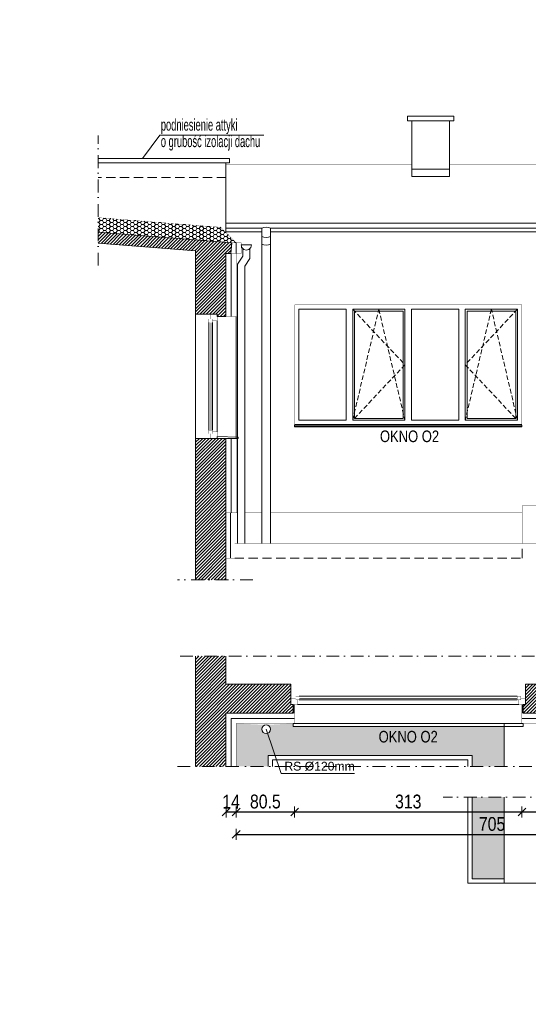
# Model space of a CAD drawing. Header units: millimetres. Extents: x 18880 to 99371, y -5529 to 27899.
# Tile 10 of 158: x 19154 to 19855, y 3558 to 4914. Entities that reach past the tile are written whole.
import ezdxf

# ---------------------------------------------------------------- set-up
doc = ezdxf.new("R2010")
doc.units = ezdxf.units.MM
doc.set_wipeout_variables(frame=1)
doc.linetypes.add('DASHED', pattern=[19.05, 12.7, -6.35])
doc.linetypes.add('Kropki i Kreski', pattern=[335.138881, 176.388884, -88.194442, 0, -70.555556])
for name, color, linetype, lineweight in [('AA_HATCH', 252, 'Continuous', 0), ('AA_IZOLACJA', 251, 'Continuous', 0), ('AA_OPIS', 2, 'Continuous', 0), ('AA_WIDOK', 254, 'Continuous', 0), ('AP wymiary', 40, 'Continuous', 0), ('K_SCIANY', 90, 'Continuous', 20)]:
    doc.layers.add(name, color=color, linetype=linetype, lineweight=lineweight)
doc.layers.add('Okna ArchiCADa', color=7, linetype='Continuous')
doc.styles.add('1', font='ARIALN.TTF')
doc.styles.add('ARIAL', font='arial.ttf')
doc.styles.add('DIM07', font='romans.shx', dxfattribs={"width": 0.7})
doc.linetypes.add('STYROPIAN', pattern='A,0.000141,[1,styropian.shx,S=1,R=0,X=0,Y=0],-14.102004', length=14.102145)
doc.dimstyles.new('1_50', dxfattribs={"dimscale": 10, "dimtxt": 1.9, "dimasz": 0.005, "dimexe": 0, "dimexo": 0, "dimgap": 0.45, "dimtad": 1, "dimdec": 4, "dimrnd": 0.5, "dimdsep": 46, "dimtxsty": '1', "dimblk1": 'DIM01', "dimblk2": 'DIM01', "dimsah": 1, "dimcen": 2, "dimdle": 25, "dimse1": 1, "dimse2": 1, "dimclrd": 1, "dimclrt": 2, "dimadec": 0, "dimazin": 0, "dimtfac": 0.66665, "dimtdec": 4, "dimtix": 1, "dimtmove": 0, "dimatfit": 3, "dimldrblk": 'DIM01', "dimfxl": 0, "dimtolj": 1, "dimtzin": 0, "dimarcsym": 0})

# ---------------------------------------------------------------- blocks, each defined once
blk = doc.blocks.new('okno o1a')
at = {"layer": 'AA_OPIS', "linetype": 'DASHED', "ltscale": 0.5}
for points in [[(80, -6), (152, -82.5), (80, -159), (116, -6), (152, -159)], [(307, -6), (235, -82.5), (307, -159), (271, -6), (235, -159)]]:
    blk.add_lwpolyline(points, dxfattribs=at)
at = {"layer": 'AA_WIDOK', "color": 255, "const_width": 0.3}
for points in [[(0, -165.6), (0, 0)], [(0, 0), (313, 0)], [(313, 0), (313, -165.6)]]:
    blk.add_lwpolyline(points, dxfattribs=at)
at = {"layer": 'AA_WIDOK'}
for points in [[(6, -159), (6, -6)], [(6, -6), (71, -6)], [(71, -6), (71, -159)], [(80, -159), (80, -6)], [(80, -6), (152, -6)], [(82.5, -156.5), (82.5, -8.5)], [(82.5, -8.5), (149.5, -8.5)], [(149.5, -8.5), (149.5, -156.5)], [(152, -6), (152, -159)], [(161, -159), (161, -6)], [(161, -6), (226, -6)], [(226, -6), (226, -159)], [(235, -159), (235, -6)], [(235, -6), (307, -6)], [(237.5, -156.5), (237.5, -8.5)], [(237.5, -8.5), (304.5, -8.5)], [(304.5, -8.5), (304.5, -156.5)], [(307, -6), (307, -159)], [(71, -159), (6, -159)], [(152, -159), (80, -159)], [(149.5, -156.5), (82.5, -156.5)], [(226, -159), (161, -159)], [(307, -159), (235, -159)], [(304.5, -156.5), (237.5, -156.5)]]:
    blk.add_lwpolyline(points, dxfattribs=at)
at = {"layer": 'AA_WIDOK', "color": 4}
for points in [[(313, -165), (0, -165)], [(0, -165.6), (0, -165.8)], [(0, -165.8), (313, -165.8)], [(0, -167.5), (0, -165.8)], [(0, -167.5), (313, -167.5)], [(0, -168), (0, -167.5)], [(0, -168), (313, -168)], [(313, -165.8), (313, -165.6)], [(313, -167.5), (313, -165.8)], [(313, -168), (313, -167.5)]]:
    blk.add_lwpolyline(points, dxfattribs=at)
at = {"layer": 'AA_OPIS', "insert": (158.3, -173.1), "char_height": 16, "width": 300, "attachment_point": 2, "style": 'ARIAL'}
blk.add_mtext('{\\W0.8;OKNO O2}', dxfattribs=at)
blk = doc.blocks.new('O1 rozwierane 12_80')
at = {"layer": 'AA_WIDOK', "color": 4}
blk.add_lwpolyline([(1585, 260), (1585, 300), (-1585, 300), (-1585, 260)], dxfattribs=at)
at = {"layer": 'AA_WIDOK', "linetype": 'DASHED', "ltscale": 0.5}
blk.add_lwpolyline([(1585, 260), (-1585, 260)], dxfattribs=at)
at = {"layer": 'AA_WIDOK', "color": 4, "const_width": 3}
for points in [[(-1615, -90), (-1615, 0)], [(1615, 0), (1615, -90)]]:
    blk.add_lwpolyline(points, dxfattribs=at)
at = {"color": 4}
blk.add_wipeout([(-1500, -115), (-1500, -65), (-1525, -65), (-1525, 0), (1525, 0), (1525, -65), (1500, -65), (1500, -115)], dxfattribs=at).dxf.layer = 'AA_WIDOK'
at = {"layer": 'AA_IZOLACJA', "linetype": 'STYROPIAN', "ltscale": 0.2}
for points in [[(-1575, 120), (-1575, 0)], [(1575, 120), (1575, 0)]]:
    blk.add_lwpolyline(points, dxfattribs=at)
at = {"layer": 'AA_WIDOK', "const_width": 3}
for points in [[(-1565, 260), (-1565, 0)], [(1565, 260), (1565, 0)]]:
    blk.add_lwpolyline(points, dxfattribs=at)
at = {"layer": 'AA_WIDOK', "color": 4, "const_width": 3}
for points in [[(-1615, 0), (-1525, 0)], [(-1525, 0), (-1525, -65)], [(1525, -65), (1525, 0)], [(1525, 0), (1615, 0)], [(-1550, -90), (-1615, -90)], [(-1525, -65), (-1550, -65)], [(-1550, -65), (-1550, -90)], [(-1550, -65), (-1500, -65)], [(-1550, -115), (-1550, -65)], [(-1500, -115), (-1550, -115)], [(-1500, -65), (-1500, -115)], [(1500, -80), (-1500, -80)], [(1500, -90), (-1500, -90)], [(1500, -100), (-1500, -100)], [(1500, -115), (1500, -65)], [(1500, -65), (1550, -65)], [(1550, -115), (1500, -115)], [(1550, -65), (1525, -65)], [(1550, -90), (1550, -65)], [(1550, -65), (1550, -115)], [(1615, -90), (1550, -90)]]:
    blk.add_lwpolyline(points, dxfattribs=at)
at = {"layer": 'AA_WIDOK', "color": 4}
for points in [[(-1525, 0), (1525, 0)], [(1500, -65), (-1500, -65)], [(1500, -115), (-1500, -115)], [(1500, -115), (-1500, -115)]]:
    blk.add_lwpolyline(points, dxfattribs=at)
blk = doc.blocks.new('DIM01')
at = {"color": 2}
blk.add_line((-106, -106), (106, 106), dxfattribs=at)
blk.add_line((0, -150), (0, 150))
blk = doc.blocks.new('*D761')
at = {"layer": 'AP wymiary', "color": 1, "lineweight": -2, "transparency": 16777216}
blk.add_line((19159.8, 8134.4), (20430.7, 8134.4), dxfattribs=at)
at = {"layer": 'Defpoints', "color": 0, "transparency": 16777216}
for p in [(20430.7, 8257.9), (20430.7, 8134.4), (19159.7, 0)]:
    blk.add_point(p, dxfattribs=at)
at = {"layer": 'AP wymiary', "color": 1, "lineweight": -2, "transparency": 16777216, "xscale": 0.05, "yscale": 0.05, "zscale": 0.05, "rotation": 180}
blk.add_blockref('DIM01', (19159.7, 8134.4), dxfattribs=at)
at = {"layer": 'AP wymiary', "color": 1, "lineweight": -2, "transparency": 16777216, "xscale": 0.05, "yscale": 0.05, "zscale": 0.05}
blk.add_blockref('DIM01', (20430.7, 8134.4), dxfattribs=at)
at = {"layer": 'AP wymiary', "color": 2, "transparency": 16777216, "insert": (19795.2, 8148.4), "char_height": 19, "attachment_point": 5, "style": '1'}
blk.add_mtext('\\A1;1271', dxfattribs=at)
blk = doc.blocks.new('*D839')
at = {"layer": 'AP wymiary', "color": 1, "lineweight": -2, "transparency": 16777216}
for p, q in [((19438.5, 3822.7), (19438.5, 3822.7)), ((19438.6, 3822.7), (19452.6, 3822.7)), ((19452.6, 3822.7), (19452.7, 3822.7))]:
    blk.add_line(p, q, dxfattribs=at)
at = {"layer": 'Defpoints', "color": 0, "transparency": 16777216}
for p in [(19438.6, 3958.6), (19452.6, 3944.6), (19452.6, 3822.7)]:
    blk.add_point(p, dxfattribs=at)
at = {"layer": 'AP wymiary', "color": 1, "lineweight": -2, "transparency": 16777216, "xscale": 0.05, "yscale": 0.05, "zscale": 0.05}
blk.add_blockref('DIM01', (19438.6, 3822.7), dxfattribs=at)
at = {"layer": 'AP wymiary', "color": 1, "lineweight": -2, "transparency": 16777216, "xscale": 0.05, "yscale": 0.05, "zscale": 0.05, "rotation": 180}
blk.add_blockref('DIM01', (19452.6, 3822.7), dxfattribs=at)
at = {"layer": 'AP wymiary', "color": 2, "transparency": 16777216, "insert": (19445.6, 3836.8), "char_height": 19, "attachment_point": 5, "style": '1'}
blk.add_mtext('\\A1;14', dxfattribs=at)
blk = doc.blocks.new('*D840')
at = {"layer": 'AP wymiary', "color": 1, "lineweight": -2, "transparency": 16777216}
blk.add_line((19452.6, 3822.7), (19533, 3822.7), dxfattribs=at)
at = {"layer": 'Defpoints', "color": 0, "transparency": 16777216}
for p in [(19533.1, 3951.6), (19452.6, 3944.6), (19533.1, 3822.7)]:
    blk.add_point(p, dxfattribs=at)
at = {"layer": 'AP wymiary', "color": 1, "lineweight": -2, "transparency": 16777216, "xscale": 0.05, "yscale": 0.05, "zscale": 0.05, "rotation": 180}
blk.add_blockref('DIM01', (19452.6, 3822.7), dxfattribs=at)
at = {"layer": 'AP wymiary', "color": 1, "lineweight": -2, "transparency": 16777216, "xscale": 0.05, "yscale": 0.05, "zscale": 0.05}
blk.add_blockref('DIM01', (19533.1, 3822.7), dxfattribs=at)
at = {"layer": 'AP wymiary', "color": 2, "transparency": 16777216, "insert": (19492.8, 3836.9), "char_height": 19, "attachment_point": 5, "style": '1'}
blk.add_mtext('\\A1;80.5', dxfattribs=at)
blk = doc.blocks.new('*D841')
at = {"layer": 'AP wymiary', "color": 1, "lineweight": -2, "transparency": 16777216}
blk.add_line((19533.1, 3822.7), (19846, 3822.7), dxfattribs=at)
at = {"layer": 'Defpoints', "color": 0, "transparency": 16777216}
for p in [(19533.1, 3951.6), (19846.1, 3951.6), (19846.1, 3822.7)]:
    blk.add_point(p, dxfattribs=at)
at = {"layer": 'AP wymiary', "color": 1, "lineweight": -2, "transparency": 16777216, "xscale": 0.05, "yscale": 0.05, "zscale": 0.05, "rotation": 180}
blk.add_blockref('DIM01', (19533.1, 3822.7), dxfattribs=at)
at = {"layer": 'AP wymiary', "color": 1, "lineweight": -2, "transparency": 16777216, "xscale": 0.05, "yscale": 0.05, "zscale": 0.05}
blk.add_blockref('DIM01', (19846.1, 3822.7), dxfattribs=at)
at = {"layer": 'AP wymiary', "color": 2, "transparency": 16777216, "insert": (19689.6, 3836.9), "char_height": 19, "attachment_point": 5, "style": '1'}
blk.add_mtext('\\A1;313', dxfattribs=at)
blk = doc.blocks.new('*D842')
at = {"layer": 'AP wymiary', "color": 1, "lineweight": -2, "transparency": 16777216}
blk.add_line((19846.1, 3822.7), (19986.5, 3822.7), dxfattribs=at)
at = {"layer": 'Defpoints', "color": 0, "transparency": 16777216}
for p in [(19846.1, 3951.6), (19986.6, 3951.6), (19986.6, 3822.7)]:
    blk.add_point(p, dxfattribs=at)
at = {"layer": 'AP wymiary', "color": 1, "lineweight": -2, "transparency": 16777216, "xscale": 0.05, "yscale": 0.05, "zscale": 0.05, "rotation": 180}
blk.add_blockref('DIM01', (19846.1, 3822.7), dxfattribs=at)
at = {"layer": 'AP wymiary', "color": 1, "lineweight": -2, "transparency": 16777216, "xscale": 0.05, "yscale": 0.05, "zscale": 0.05}
blk.add_blockref('DIM01', (19986.6, 3822.7), dxfattribs=at)
at = {"layer": 'AP wymiary', "color": 2, "transparency": 16777216, "insert": (19916.3, 3836.9), "char_height": 19, "attachment_point": 5, "style": '1'}
blk.add_mtext('\\A1;140.5', dxfattribs=at)
blk = doc.blocks.new('*D645')
at = {"layer": 'AP wymiary', "color": 1, "lineweight": -2, "transparency": 16777216}
blk.add_line((19452.6, 3791.8), (20157.5, 3791.8), dxfattribs=at)
at = {"layer": 'Defpoints', "color": 0, "transparency": 16777216}
for p in [(19452.6, 3944.6), (20157.6, 3944.6), (20157.6, 3791.8)]:
    blk.add_point(p, dxfattribs=at)
at = {"layer": 'AP wymiary', "color": 1, "lineweight": -2, "transparency": 16777216, "xscale": 0.05, "yscale": 0.05, "zscale": 0.05, "rotation": 180}
blk.add_blockref('DIM01', (19452.6, 3791.8), dxfattribs=at)
at = {"layer": 'AP wymiary', "color": 1, "lineweight": -2, "transparency": 16777216, "xscale": 0.05, "yscale": 0.05, "zscale": 0.05}
blk.add_blockref('DIM01', (20157.6, 3791.8), dxfattribs=at)
at = {"layer": 'AP wymiary', "color": 2, "transparency": 16777216, "insert": (19805.1, 3806), "char_height": 19, "attachment_point": 5, "style": '1'}
blk.add_mtext('\\A1;705', dxfattribs=at)

msp = doc.modelspace()

# ---------------------------------------------------------------- hatches: boundary and pattern name
at = {"layer": 'AA_HATCH'}
h = msp.add_hatch(dxfattribs=at)
h.set_pattern_fill('HONEY', color=256)
h.set_pattern_definition([(0, (-9705.134, -4175.221), (4.7625, 2.74963064), [3.175, -6.35]), (120, (-9705.134, -4175.221), (-4.7625, 2.74963066), [3.175, -6.35]), (60, (-9705.134, -4175.221), (1e-08, 5.4992613), [-6.35, 3.175])])
h.paths.add_polyline_path([(19262.59216, 4641.45797), (19431.32969, 4628.17907), (19452.57638, 4606.93238), (19446.57638, 4606.93238), (19262.59216, 4621.41112)])
h = msp.add_hatch(dxfattribs=at)
h.set_pattern_fill('ANSI31', color=256)
h.set_pattern_definition([(45, (-2e-11, 179.3366), (-2.24506403, 2.24506403), [])])
h.paths.add_polyline_path([(19438.57638, 4592.26947), (19445.3802, 4591.96516), (19446.57638, 4606.91739), (19262.59216, 4621.39613), (19262.59216, 4606.34821), (19396.57638, 4595.62947), (19396.57638, 4508.32208), (19426.57638, 4508.32208), (19426.57638, 4505.32208), (19438.57638, 4505.32208)])
h.paths.add_polyline_path([(19438.57638, 4337.32208), (19396.57638, 4337.32208), (19396.57638, 4142.32208), (19438.57638, 4142.32208)])
h = msp.add_hatch(dxfattribs=at)
h.set_pattern_fill('ANSI31', color=256)
h.set_pattern_definition([(45, (0, -349.0947), (-2.24506403, 2.24506403), [])])
h.paths.add_polyline_path([(19528.07638, 3979.56948), (19528.07638, 3998.56948), (19438.57638, 3998.56948), (19438.57638, 4037.19794), (19396.57638, 4037.19794), (19396.57638, 3885.38891), (19438.57638, 3885.38891), (19438.57638, 3958.56948), (19531.07638, 3958.56948), (19531.07638, 3970.56948), (19528.07638, 3970.56948)])
h.paths.add_polyline_path([(19981.57638, 3979.56948), (19981.57638, 3998.56948), (19948.57638, 3998.56948), (19948.57638, 4037.19794), (19938.57638, 4037.19794), (19938.57638, 3998.56948), (19851.07638, 3998.56948), (19851.07638, 3979.56948), (19851.07638, 3970.56948), (19848.07638, 3970.56948), (19848.07638, 3958.56948), (19984.57638, 3958.56948), (19984.57638, 3970.56948), (19981.57638, 3970.56948)])
h.paths.add_polyline_path([(20196.57638, 3984.56948), (20233.25408, 3984.56948), (20233.25408, 3994.56948), (20196.57638, 3994.56948), (20196.57638, 4037.19794), (20171.57638, 4037.19794), (20171.57638, 3998.56948), (20131.57638, 3998.56948), (20131.57638, 3979.56948), (20131.57638, 3970.56948), (20128.57638, 3970.56948), (20128.57638, 3958.56948), (20171.57638, 3958.56948), (20171.57638, 3885.38891), (20196.57638, 3885.38891)])

# ---------------------------------------------------------------- linework, layer by layer
for points in [[(19496.57638, 3885.38891), (19496.57638, 3900.56948), (19777.57638, 3900.56948), (19777.57638, 3885.38891)], [(19502.57638, 3885.38891), (19502.57638, 3894.56948), (19771.57638, 3894.56948), (19771.57638, 3885.38891)], [(19771.57638, 3843.23526), (19771.57638, 3724.32547), (19821.57638, 3724.32547)], [(19777.57638, 3843.23526), (19777.57638, 3730.32547), (19821.57638, 3730.32547)]]:
    msp.add_lwpolyline(points, dxfattribs=at)
at = {"layer": 'AA_IZOLACJA', "linetype": 'STYROPIAN'}
msp.add_lwpolyline([(19452.3802, 4591.9744), (19452.3802, 4606.93238)], dxfattribs=at)
at = {"layer": 'AA_IZOLACJA', "linetype": 'STYROPIAN', "ltscale": 1.4}
for points in [[(19445.57638, 4505.32208), (19445.57638, 4591.96516)], [(19445.57638, 4234.82208), (19445.57638, 4337.32208)], [(19445.57638, 3885.38891), (19445.57638, 3951.56948), (19533.07638, 3951.56948)], [(19846.07638, 3951.56948), (19986.57638, 3951.56948)]]:
    msp.add_lwpolyline(points, dxfattribs=at)
at = {"layer": 'AA_IZOLACJA', "linetype": 'STYROPIAN', "ltscale": 1.2}
msp.add_lwpolyline([(19444.57638, 4172.32208), (19444.57638, 4234.82208)], dxfattribs=at)
at = {"layer": 'AA_OPIS', "linetype": 'Kropki i Kreski', "ltscale": 0.1}
for points in [[(19262.59216, 4575.35947), (19262.59216, 4754.6257)], [(19475.57638, 4142.32208), (19371.57638, 4142.32208)], [(21721.6832, 3641.29592), (21901.63166, 3641.29592), (21901.63166, 3843.23526), (19737.6136, 3843.23526)]]:
    msp.add_lwpolyline(points, dxfattribs=at)
at = {"layer": 'AA_OPIS'}
msp.add_lwpolyline([(19323.51371, 4722.88446), (19347.67279, 4755.34742), (19490.92754, 4755.34742)], dxfattribs=at)
at = {"layer": 'AA_WIDOK'}
for p, q in [((19821.57638, 3885.38891), (19821.57638, 3944.56948)), ((19821.57638, 3724.32547), (19821.57638, 3843.23526)), ((19871.57638, 3724.32547), (19821.57638, 3724.32547))]:
    msp.add_line(p, q, dxfattribs=at)
msp.add_lwpolyline([(19688.57638, 4775.10185), (19688.57638, 4781.10185), (19752.57638, 4781.10185), (19752.57638, 4775.10185)], close=True, dxfattribs=at)
for points in [[(19694.57638, 4775.10185), (19694.57638, 4698.25504)], [(19746.57638, 4775.10185), (19746.57638, 4698.25504)], [(19438.57638, 4716.88446), (19438.57638, 4637.19645)], [(19746.57638, 4708.25504), (19694.57638, 4708.25504)], [(19746.57638, 4698.25504), (19694.57638, 4698.25504)], [(19438.57638, 4637.19645), (19438.57638, 4636.89645)], [(19438.57638, 4633.88446), (19438.57638, 4636.89645)], [(19438.57638, 4630.38446), (19438.57638, 4633.88446)], [(19438.57638, 4627.82228), (19438.57638, 4630.38446)], [(19438.57638, 4626.88446), (19438.57638, 4627.82228)], [(19438.57638, 4621.92337), (19438.57638, 4626.88446)], [(19438.57638, 4621.92337), (19487.90845, 4621.92337)], [(19499.90845, 4621.92337), (20157.57638, 4621.92337)], [(19396.57638, 4508.32208), (19396.57638, 4337.32208)], [(19452.57638, 4505.32208), (19452.57638, 4337.32208)]]:
    msp.add_lwpolyline(points, dxfattribs=at)
at = {"layer": 'AA_WIDOK', "color": 4}
for points in [[(19262.59216, 4722.88446), (19443.57638, 4722.88446)], [(19443.57638, 4716.88446), (19443.57638, 4722.88446)], [(19262.59216, 4716.88446), (19443.57638, 4716.88446)], [(20171.57638, 4633.88446), (19438.57638, 4633.88446)], [(19438.57638, 4626.88446), (19487.90845, 4626.88446)], [(19487.90845, 4626.88446), (19487.90845, 4192.32208)], [(19499.90845, 4626.88446), (19499.90845, 4192.32208)], [(20171.57638, 4626.88446), (19499.90845, 4626.88446)], [(19459.57638, 4603.88446), (19460.5142, 4600.38446)], [(19466.57638, 4603.88446), (19459.57638, 4603.88446)], [(19460.5142, 4600.38446), (19463.07638, 4597.82228)], [(19461.60919, 4599.28947), (19461.60919, 4588.34951)], [(19473.57638, 4603.88446), (19466.57638, 4603.88446)], [(19470.07638, 4597.82228), (19472.63856, 4600.38446)], [(19471.60919, 4599.35509), (19471.60919, 4585.41941)], [(19472.63856, 4600.38446), (19473.57638, 4603.88446)], [(19461.60919, 4588.34951), (19454.57638, 4577.37884), (19454.57638, 4192.32208)], [(19463.07638, 4597.82228), (19466.57638, 4596.88446)], [(19466.57638, 4596.88446), (19470.07638, 4597.82228)], [(19471.60919, 4585.41941), (19464.57638, 4574.44875)], [(19464.57638, 4574.44875), (19464.57638, 4192.32208)]]:
    msp.add_lwpolyline(points, dxfattribs=at)
at = {"layer": 'AA_WIDOK', "color": 9, "const_width": 0.3}
for points in [[(19694.57638, 4714.39645), (19438.57638, 4714.39645)], [(20132.57638, 4714.39645), (19746.57638, 4714.39645)], [(19438.57638, 4658.89645), (20132.57638, 4658.89645)], [(19431.32969, 4628.17907), (19262.59216, 4641.45797)], [(19452.57638, 4606.93238), (19431.32969, 4628.17907)], [(19438.57638, 4636.89645), (20157.57638, 4636.89645)], [(19445.3802, 4591.96516), (19459.3802, 4591.96516), (19459.3802, 4606.93238)], [(19446.57638, 4606.91739), (19459.3802, 4606.91739)], [(19438.57638, 4505.32208), (19452.57638, 4505.32208), (19452.57638, 4591.96516)], [(19438.57638, 4234.82208), (19452.57638, 4234.82208), (19452.57638, 4337.32208)]]:
    msp.add_lwpolyline(points, dxfattribs=at)
at = {"layer": 'AA_WIDOK', "color": 8, "linetype": 'DASHED'}
for points in [[(19438.57638, 4696.88446), (19262.59216, 4696.88446)], [(19450.57638, 4172.32208), (19846.57638, 4172.32208), (19846.57638, 4191.32208)]]:
    msp.add_lwpolyline(points, dxfattribs=at)
at = {"layer": 'AA_WIDOK', "color": 4}
for points in [[(19499.90845, 4626.88446, 0.2262302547), (19487.90845, 4626.88446, -1)], [(19499.90845, 4615.55026, -0.2262302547), (19487.90845, 4615.55026, 1)], [(19499.90845, 4604.8711, -0.2262302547), (19487.90845, 4604.8711, 1)]]:
    msp.add_lwpolyline(points, format="xyb", dxfattribs=at)
at = {"layer": 'AA_WIDOK', "color": 4, "const_width": 0.3}
for points in [[(19426.57638, 4508.32208), (19417.57638, 4508.32208)], [(19417.57638, 4337.32208), (19426.57638, 4337.32208)]]:
    msp.add_lwpolyline(points, dxfattribs=at)
at = {"layer": 'AA_WIDOK', "color": 9}
msp.add_lwpolyline([(19450.57638, 4234.82208, 0.3, 0.3, 0), (19450.57638, 4172.32208, 0.3, 0.3, 0), (19438.57638, 4172.32208, 0, 0, 0)], format="xyseb", dxfattribs=at)
at = {"layer": 'AA_WIDOK'}
for points, const_width in [([(19454.57638, 4234.82208), (19448.57638, 4234.82208)], 0.5), ([(19487.90845, 4234.82208), (19464.57638, 4234.82208)], 0.5), ([(19846.57638, 4234.82208), (19499.90845, 4234.82208)], 0.5), ([(19846.57638, 4244.82208), (19896.57638, 4244.82208)], 0.5), ([(19846.57638, 4192.32208), (19846.57638, 4244.82208)], 0.5), ([(19452.57638, 3885.38891), (19452.57638, 3944.56948), (19533.07638, 3944.56948)], 0.3), ([(19846.07638, 3944.56948), (19986.57638, 3944.56948)], 0.3)]:
    msp.add_lwpolyline(points, dxfattribs=dict(at, const_width=const_width))
at = {"layer": 'AA_WIDOK', "color": 3, "const_width": 0.5}
for points in [[(19450.57638, 4192.32208), (19846.57638, 4192.32208)], [(19846.57638, 4192.32208), (25379.31536, 4192.32208)]]:
    msp.add_lwpolyline(points, dxfattribs=at)
at = {"layer": 'AA_WIDOK', "color": 4}
msp.add_circle((19493.90845, 3936.56948), 6, dxfattribs=at)
at = {"layer": 'K_SCIANY'}
for points in [[(19446.57638, 4606.93238), (19262.59216, 4621.41112)], [(19446.57638, 4606.91739), (19262.59216, 4621.39613)], [(19262.59216, 4606.34821), (19396.57638, 4595.62947)], [(19396.57638, 4595.62947), (19396.57638, 4508.32208), (19426.57638, 4508.32208), (19426.57638, 4505.32208), (19438.57638, 4505.32208), (19438.57638, 4592.26947), (19445.3802, 4591.96516), (19446.57638, 4606.91739)], [(19396.57638, 4337.32208), (19396.57638, 4142.32208)], [(19438.57638, 4337.32208), (19396.57638, 4337.32208)], [(19438.57638, 4337.32208), (19396.57638, 4337.32208)], [(19438.57638, 4142.32208), (19438.57638, 4337.32208)], [(19396.57638, 4037.19794), (19396.57638, 3885.38891)], [(19438.57638, 4037.19794), (19438.57638, 3998.56948)], [(19938.57638, 4037.19794), (19938.57638, 3998.56948), (19851.07638, 3998.56948), (19851.07638, 3979.56948), (19851.07638, 3970.56948), (19848.07638, 3970.56948), (19848.07638, 3958.56948), (19984.57638, 3958.56948), (19984.57638, 3970.56948), (19981.57638, 3970.56948), (19981.57638, 3979.56948), (19981.57638, 3998.56948), (19948.57638, 3998.56948), (19948.57638, 4037.19794)], [(19438.57638, 3958.56948), (19531.07638, 3958.56948), (19531.07638, 3970.56948), (19528.07638, 3970.56948), (19528.07638, 3979.56948), (19528.07638, 3998.56948), (19438.57638, 3998.56948)], [(19438.57638, 3885.38891), (19438.57638, 3958.56948)]]:
    msp.add_lwpolyline(points, dxfattribs=at)
msp.add_lwpolyline([(19455.57638, 4337.32208), (19426.57638, 4337.32208), (19426.57638, 4339.82208), (19455.57638, 4339.03596)], close=True, dxfattribs=at)

# ---------------------------------------------------------------- block references
at = {"layer": 'AA_HATCH'}
msp.add_blockref('okno o1a', (19533.07638, 4521.32208), dxfattribs=at)

# ---------------------------------------------------------------- texts
at = {"layer": 'AA_OPIS', "insert": (19348.83605, 4733.8846), "char_height": 16, "width": 151.2593731, "attachment_point": 7, "line_spacing_factor": 0.85, "style": 'DIM07'}
msp.add_mtext('{\\fArial Narrow|b0|i0|c238|p34;podniesienie attyki\\Po grubość izolacji dachu}', dxfattribs=at)
at = {"layer": 'AA_OPIS', "insert": (19519.06082, 3891.72134), "char_height": 12, "width": 1647.7118816, "attachment_point": 1, "style": 'ARIAL'}
msp.add_mtext('RS %%C120mm', dxfattribs=at)

# ---------------------------------------------------------------- dimensions: what is measured, and where the dimension line sits
at = {"layer": 'AP wymiary'}
dim = msp.add_linear_dim(base=(19452.57638, 3822.74595), p1=(19438.57638, 3958.56948), p2=(19452.57638, 3944.56948), dimstyle='1_50', dxfattribs=at)
dim.commit()
dim.dimension.update_dxf_attribs({"geometry": '*D839', "text_midpoint": (19445.57638, 3836.78483)})

# ---------------------------------------------------------------- next in the draw order: block references
at = {"layer": 'Okna ArchiCADa', "linetype": 'Continuous', "xscale": 0.1, "yscale": 0.1, "zscale": 0.1, "rotation": 180}
msp.add_blockref('O1 rozwierane 12_80', (19689.57638, 3970.56948), dxfattribs=at)

# ---------------------------------------------------------------- next in the draw order: wipeouts: each hides what was drawn before it
at = {"color": 4}
msp.add_wipeout([(19415.07638, 4348.82208), (19420.07638, 4348.82208), (19420.07638, 4346.32208), (19426.57638, 4346.32208), (19426.57638, 4499.32208), (19420.07638, 4499.32208), (19420.07638, 4496.82208), (19415.07638, 4496.82208)], dxfattribs=at).dxf.layer = 'AA_WIDOK'

# ---------------------------------------------------------------- next in the draw order: hatches: boundary and pattern name
at = {"layer": 'AA_HATCH'}
h = msp.add_hatch(dxfattribs=at)
h.set_pattern_fill('AR-CONC', color=256, scale=0.1)
h.set_pattern_definition([(50, (0, 150.905), (18.218467, -1.593909), [1.905, -20.955]), (355, (0, 150.905), (-3.524342, 19.105685), [1.524, -16.764058]), (100.45144, (1.518, 150.772), (14.694125, 17.511775), [1.619001, -17.809024]), (46.1842, (0, 155.985), (27.107904, -4.204233), [2.8575, -31.4325]), (96.63556, (2.26, 155.635), (23.740413, 24.742612), [2.428502, -26.71356]), (351.18415, (0, 155.985), (23.740413, 24.742612), [2.285997, -25.145973]), (21, (2.54, 154.715), (15.161439, -10.22652), [1.905, -20.955]), (326, (2.54, 154.715), (6.180203, 18.418797), [1.524, -16.764]), (71.45144, (3.803, 153.863), (21.341642, 8.192277), [1.619001, -17.808994]), (37.5, (0, 150.905), (0.3088603, 8.4555039), [0, -16.5608, 0, -17.018, 0, -16.8275]), (7.5, (0, 150.905), (6.6819663, 10.0180575), [0, -9.7028, 0, -16.1798, 0, -6.4135]), (327.5, (-5.664, 150.905), (13.5590595, -0.5728744), [0, -6.35, 0, -19.812, 0, -26.289]), (317.5, (-8.204, 150.905), (14.812918, 2.542649), [0, -8.255, 0, -13.1572, 0, -18.669])])
h.paths.add_polyline_path([(19495.82653, 3930.88433, -0.5130675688), (19487.90845, 3936.56948, -0.4142135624), (19493.90845, 3942.56948), (19452.57638, 3944.56948), (19452.57638, 3885.38891), (19496.57638, 3885.38891), (19496.57638, 3900.56948), (19506.05426, 3900.56948)])
h.paths.add_polyline_path([(19821.57638, 3940.56948), (19531.07638, 3940.56948), (19531.07638, 3944.56948), (19493.90845, 3942.56948, -0.4142135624), (19499.90845, 3936.56948, -0.3218180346), (19495.82653, 3930.88433), (19506.05426, 3900.56948), (19777.57638, 3900.56948), (19777.57638, 3885.38891), (19821.57638, 3885.38891)])
h.paths.add_polyline_path([(19821.57638, 3843.23526), (19777.57638, 3843.23526), (19777.57638, 3730.32547), (19821.57638, 3730.32547)])
h.paths.add_polyline_path([(19644.8757, 3909.33741), (19734.35564, 3909.33741), (19734.35564, 3942.30876), (19644.8757, 3942.30876)], flags=24)

# ---------------------------------------------------------------- next in the draw order: linework, layer by layer
at = {"layer": 'AA_OPIS', "linetype": 'Kropki i Kreski', "ltscale": 0.1}
msp.add_lwpolyline([(19371.57638, 3885.38891), (20233.25408, 3885.38891), (20233.25408, 4037.19794), (19371.57638, 4037.19794)], dxfattribs=at)
at = {"layer": 'AA_OPIS', "linetype": 'Continuous'}
msp.add_lwpolyline([(19493.90845, 3936.56948), (19514.39392, 3875.85086), (19615.39516, 3875.85086)], dxfattribs=at)
at = {"layer": 'AA_WIDOK', "color": 4, "const_width": 0.3}
for points in [[(19417.57638, 4508.32208), (19417.57638, 4501.82208)], [(19426.57638, 4499.32208), (19426.57638, 4508.32208)], [(19415.07638, 4501.82208), (19415.07638, 4496.82208)], [(19420.07638, 4501.82208), (19415.07638, 4501.82208)], [(19415.07638, 4496.82208), (19420.07638, 4496.82208)], [(19416.57638, 4496.82208), (19416.57638, 4348.82208)], [(19417.57638, 4501.82208), (19420.07638, 4501.82208)], [(19417.57638, 4496.82208), (19417.57638, 4348.82208)], [(19418.57638, 4496.82208), (19418.57638, 4348.82208)], [(19420.07638, 4501.82208), (19420.07638, 4499.32208)], [(19420.07638, 4496.82208), (19420.07638, 4501.82208)], [(19420.07638, 4499.32208), (19426.57638, 4499.32208)], [(19420.07638, 4348.82208), (19415.07638, 4348.82208)], [(19415.07638, 4348.82208), (19415.07638, 4343.82208)], [(19415.07638, 4343.82208), (19420.07638, 4343.82208)], [(19420.07638, 4343.82208), (19417.57638, 4343.82208)], [(19417.57638, 4343.82208), (19417.57638, 4337.32208)], [(19420.07638, 4343.82208), (19420.07638, 4348.82208)], [(19426.57638, 4346.32208), (19420.07638, 4346.32208)], [(19420.07638, 4346.32208), (19420.07638, 4343.82208)], [(19426.57638, 4337.32208), (19426.57638, 4346.32208)]]:
    msp.add_lwpolyline(points, dxfattribs=at)
at = {"layer": 'AA_WIDOK', "color": 4}
for points in [[(19415.07638, 4496.82208), (19415.07638, 4348.82208)], [(19415.07638, 4496.82208), (19415.07638, 4348.82208)], [(19420.07638, 4496.82208), (19420.07638, 4348.82208)], [(19426.57638, 4346.32208), (19426.57638, 4499.32208)]]:
    msp.add_lwpolyline(points, dxfattribs=at)

# ---------------------------------------------------------------- next in the draw order: texts
at = {"layer": 'AA_OPIS', "insert": (19689.57638, 3934.35788), "char_height": 16, "width": 300, "attachment_point": 2, "style": 'ARIAL'}
msp.add_mtext('{\\W0.8;OKNO O2}', dxfattribs=at)

# ---------------------------------------------------------------- next in the draw order: dimensions: what is measured, and where the dimension line sits
at = {"layer": 'AP wymiary'}
for base, p1, p2, picture, middle in [((20430.74106, 8134.38466), (19159.74106, 0), (20430.74106, 8257.88776), '*D761', (19795.24106, 8148.42354)), ((20157.57638, 3791.77992), (19452.57638, 3944.56948), (20157.57638, 3944.56948), '*D645', (19805.07638, 3805.98081))]:
    dim = msp.add_linear_dim(base=base, p1=p1, p2=p2, dimstyle='1_50', dxfattribs=at)
    dim.commit()
    dim.dimension.update_dxf_attribs({"geometry": picture, "text_midpoint": middle})
for base, p1, p2, picture, middle in [((19533.07638, 3822.74595), (19452.57638, 3944.56948), (19533.07638, 3951.56948), '*D840', (19492.82638, 3836.94683)), ((19846.07638, 3822.74595), (19533.07638, 3951.56948), (19846.07638, 3951.56948), '*D841', (19689.57638, 3836.94683)), ((19986.57638, 3822.74595), (19846.07638, 3951.56948), (19986.57638, 3951.56948), '*D842', (19916.32638, 3836.94683))]:
    dim = msp.add_linear_dim(base=base, p1=p1, p2=p2, dimstyle='1_50', override={"dimtmove": 1}, dxfattribs=at)
    dim.commit()
    dim.dimension.update_dxf_attribs({"geometry": picture, "text_midpoint": middle})

doc.saveas('drawing.dxf')
